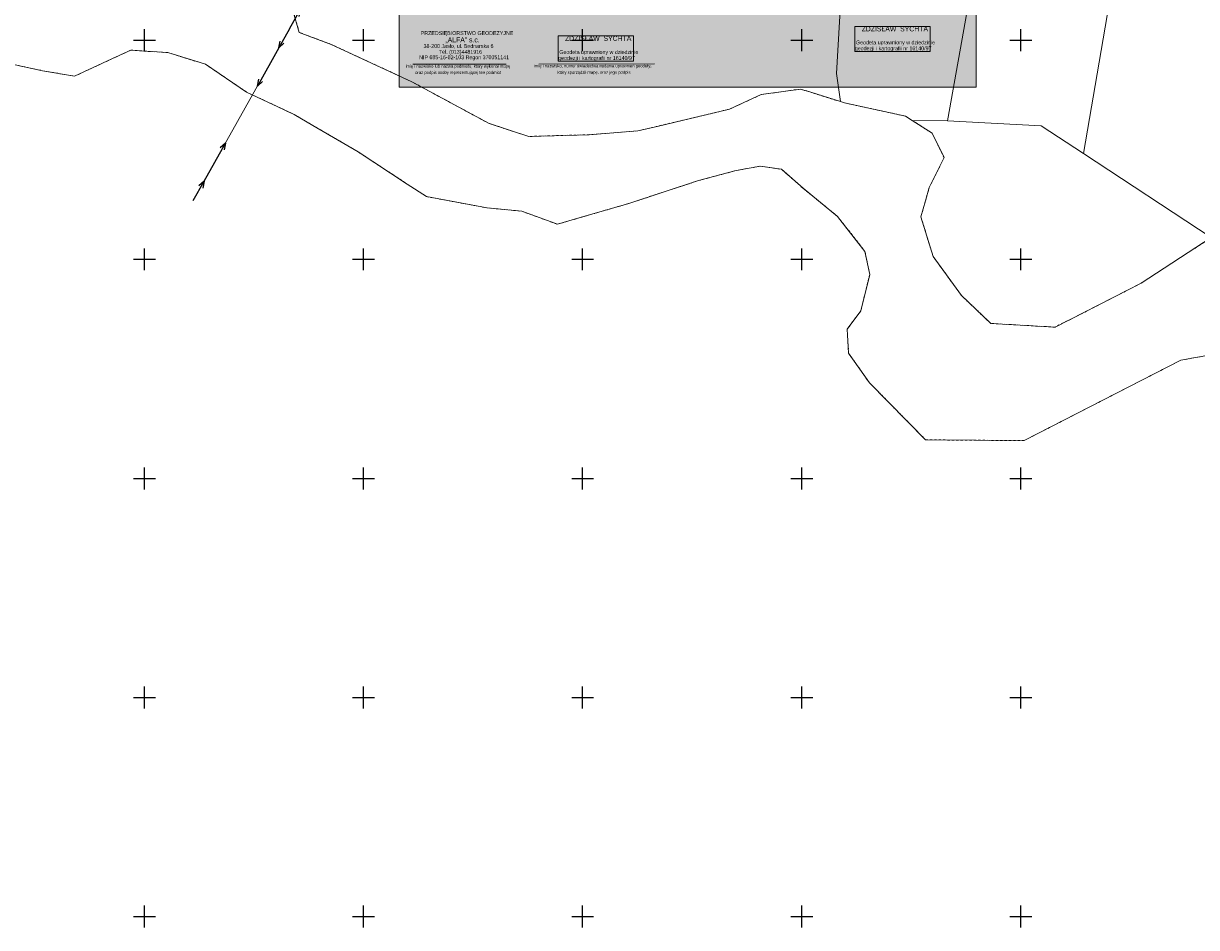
# Model space of a CAD drawing. Header units: metres. Extents: x 7523615 to 7533948, y 5492686 to 5502120.
# Tile 91 of 256: x 7529372 to 7529640, y 5497698 to 5497904. Entities that reach past the tile are written whole.
import ezdxf
from ezdxf.enums import TextEntityAlignment as Align

# ---------------------------------------------------------------- set-up
doc = ezdxf.new("R2010")
doc.units = ezdxf.units.M
for name, pattern in [('219-500', [0]), ('egug-500', [1, 0.5, -0.5]), ('suep_nn_500', [0])]:
    doc.linetypes.add(name, pattern=pattern)
doc.layers.get('0').update_dxf_attribs({"color": 2, "lineweight": 5})
doc.styles.get("Standard").update_dxf_attribs({"font": 'Working1250', "width": 0.75})

# ---------------------------------------------------------------- blocks, each defined once
blk = doc.blocks.new('203')
at = {"linetype": 'Continuous', "lineweight": 0}
h = blk.add_hatch(color=0, dxfattribs=at)
edge = h.paths.add_edge_path()
edge.add_arc((0, 0), 0.045, 0, 360)
blk = doc.blocks.new('SUEP1')
at = {"color": 0, "linetype": 'Continuous'}
for p, q in [((0, 0), (5, 0)), ((5, 0), (3.5, 0.5)), ((5, 0), (3.5, -0.5)), ((5, 0), (15, 0)), ((15, 0), (13.5, 0.5)), ((15, 0), (13.5, -0.5))]:
    blk.add_line(p, q, dxfattribs=at)
blk = doc.blocks.new('RAMKA500K')
at = {"color": 0}
for p, q in [((0, 247.5), (0, 250)), ((0, 250), (2.5, 250)), ((197.5, 250), (202.5, 250)), ((200, 247.5), (200, 250)), ((247.5, 250), (252.5, 250)), ((250, 247.5), (250, 250)), ((297.5, 250), (302.5, 250)), ((300, 247.5), (300, 250)), ((347.5, 250), (352.5, 250)), ((350, 247.5), (350, 250)), ((397.5, 250), (400, 250)), ((400, 247.5), (400, 250)), ((0, 197.5), (0, 202.5)), ((200, 197.5), (200, 202.5)), ((250, 197.5), (250, 202.5)), ((300, 197.5), (300, 202.5)), ((350, 197.5), (350, 202.5)), ((400, 197.5), (400, 202.5)), ((0, 200), (2.5, 200)), ((197.5, 200), (202.5, 200)), ((247.5, 200), (252.5, 200)), ((297.5, 200), (302.5, 200)), ((347.5, 200), (352.5, 200)), ((397.5, 200), (400, 200)), ((0, 147.5), (0, 152.5)), ((0, 150), (2.5, 150)), ((197.5, 150), (202.5, 150)), ((200, 147.5), (200, 152.5)), ((247.5, 150), (252.5, 150)), ((250, 147.5), (250, 152.5)), ((297.5, 150), (302.5, 150)), ((300, 147.5), (300, 152.5)), ((347.5, 150), (352.5, 150)), ((350, 147.5), (350, 152.5)), ((397.5, 150), (400, 150)), ((400, 147.5), (400, 152.5)), ((0, 97.5), (0, 102.5)), ((200, 97.5), (200, 102.5)), ((250, 97.5), (250, 102.5)), ((300, 97.5), (300, 102.5)), ((350, 97.5), (350, 102.5)), ((400, 97.5), (400, 102.5)), ((0, 100), (2.5, 100)), ((197.5, 100), (202.5, 100)), ((247.5, 100), (252.5, 100)), ((297.5, 100), (302.5, 100)), ((347.5, 100), (352.5, 100)), ((397.5, 100), (400, 100)), ((0, 47.5), (0, 52.5)), ((200, 47.5), (200, 52.5)), ((250, 47.5), (250, 52.5)), ((300, 47.5), (300, 52.5)), ((350, 47.5), (350, 52.5)), ((400, 47.5), (400, 52.5)), ((0, 50), (2.5, 50)), ((197.5, 50), (202.5, 50)), ((247.5, 50), (252.5, 50)), ((297.5, 50), (302.5, 50)), ((347.5, 50), (352.5, 50)), ((397.5, 50), (400, 50)), ((0, 0), (0, 2.5)), ((0, 0), (2.5, 0)), ((197.5, 0), (202.5, 0)), ((200, 0), (200, 2.5)), ((247.5, 0), (252.5, 0)), ((250, 0), (250, 2.5)), ((297.5, 0), (302.5, 0)), ((300, 0), (300, 2.5)), ((347.5, 0), (352.5, 0)), ((350, 0), (350, 2.5)), ((397.5, 0), (400, 0)), ((400, 0), (400, 2.5))]:
    blk.add_line(p, q, dxfattribs=at)

msp = doc.modelspace()

# ---------------------------------------------------------------- hatches: boundary and pattern name
at = {"layer": 'Pieczątka na wyrysie', "linetype": 'CONTINUOUS', "lineweight": 13}
for points in [[(7529458.1, 5497889.28), (7529458.1, 5497934.48), (7529589.8, 5497934.48), (7529589.77, 5497889.28)], [(7529562.11, 5497897.41), (7529579.29, 5497897.41), (7529579.29, 5497903.16), (7529562.11, 5497903.16)], [(7529494.42, 5497895.22), (7529511.59, 5497895.22), (7529511.59, 5497900.97), (7529494.42, 5497900.97)]]:
    msp.add_hatch(color=0, dxfattribs=at).paths.add_polyline_path(points)

# ---------------------------------------------------------------- linework, layer by layer
at = {"layer": '218-kontur użytku gruntowego', "color": 7, "linetype": 'egug-500', "lineweight": 18, "flags": 128}
for points in [[(7529435.33, 5497901.78), (7529433.89, 5497906.82)], [(7529442.62, 5497899.06), (7529435.33, 5497901.78)], [(7529392.56, 5497895.75), (7529396.88, 5497897.73)], [(7529396.88, 5497897.73), (7529405.32, 5497897.16)], [(7529461.04, 5497890.51), (7529442.62, 5497899.06)], [(7529384.06, 5497891.79), (7529392.56, 5497895.75)], [(7529405.32, 5497897.16), (7529413.95, 5497894.51)], [(7529371.23, 5497894.22), (7529372.92, 5497893.86)], [(7529372.92, 5497893.86), (7529376.77, 5497893.04)], [(7529376.77, 5497893.04), (7529384.06, 5497891.79)], [(7529413.95, 5497894.51), (7529423.33, 5497888.15)], [(7529478.65, 5497880.99), (7529461.04, 5497890.51)], [(7529423.33, 5497888.15), (7529434.14, 5497883.07)], [(7529540.74, 5497887.59), (7529533.55, 5497884.27)], [(7529549.75, 5497888.85), (7529540.74, 5497887.59)], [(7529552.09, 5497888.11), (7529549.75, 5497888.85)], [(7529558.87, 5497885.98), (7529552.09, 5497888.11)], [(7529533.55, 5497884.27), (7529517.28, 5497880.42)], [(7529559.79, 5497885.69), (7529558.87, 5497885.98)], [(7529573.65, 5497882.69), (7529559.79, 5497885.69)], [(7529434.14, 5497883.07), (7529438.44, 5497880.56)], [(7529575.2, 5497881.7), (7529573.65, 5497882.69)], [(7529579.73, 5497878.81), (7529575.2, 5497881.7)], [(7529438.44, 5497880.56), (7529448.77, 5497874.53)], [(7529487.75, 5497878.04), (7529478.65, 5497880.99)], [(7529512.58, 5497879.31), (7529501.51, 5497878.44)], [(7529517.28, 5497880.42), (7529512.58, 5497879.31)], [(7529582.5, 5497873.2), (7529579.73, 5497878.81)], [(7529501.51, 5497878.44), (7529487.75, 5497878.04)], [(7529448.77, 5497874.53), (7529455.74, 5497869.95)], [(7529535.04, 5497870.26), (7529540.59, 5497871.28)], [(7529540.59, 5497871.28), (7529545.42, 5497870.54)], [(7529579.1, 5497866.36), (7529582.5, 5497873.2)], [(7529455.74, 5497869.95), (7529459.97, 5497867.18)], [(7529510.51, 5497862.74), (7529526.43, 5497867.96)], [(7529526.43, 5497867.96), (7529535.04, 5497870.26)], [(7529545.42, 5497870.54), (7529550.3, 5497866.2)], [(7529459.97, 5497867.18), (7529464.36, 5497864.3)], [(7529550.3, 5497866.2), (7529555.58, 5497861.91)], [(7529578.23, 5497863.32), (7529579.1, 5497866.36)], [(7529464.36, 5497864.3), (7529478.24, 5497861.73)], [(7529499.41, 5497859.51), (7529510.51, 5497862.74)], [(7529577.2, 5497859.72), (7529578.23, 5497863.32)], [(7529478.24, 5497861.73), (7529486.1, 5497860.98)], [(7529486.1, 5497860.98), (7529494.23, 5497858)], [(7529555.58, 5497861.91), (7529558.17, 5497859.8)], [(7529494.23, 5497858), (7529499.41, 5497859.51)], [(7529558.17, 5497859.8), (7529564.42, 5497851.82)], [(7529579.97, 5497850.65), (7529577.2, 5497859.72)], [(7529643.44, 5497854.96), (7529627.48, 5497844.57)], [(7529564.42, 5497851.82), (7529565.51, 5497846.54)], [(7529586.47, 5497841.73), (7529579.97, 5497850.65)], [(7529565.51, 5497846.54), (7529563.47, 5497838.22)], [(7529627.48, 5497844.57), (7529607.82, 5497834.52)], [(7529593.14, 5497835.37), (7529586.47, 5497841.73)], [(7529563.47, 5497838.22), (7529560.36, 5497834.02)], [(7529560.36, 5497834.02), (7529560.7, 5497828.55)], [(7529607.82, 5497834.52), (7529593.14, 5497835.37)], [(7529636.48, 5497826.97), (7529657.75, 5497830.76)], [(7529560.7, 5497828.55), (7529565.44, 5497821.84)], [(7529600.79, 5497808.63), (7529636.48, 5497826.97)], [(7529565.44, 5497821.84), (7529572.62, 5497814.54)], [(7529572.62, 5497814.54), (7529578.26, 5497808.8)], [(7529578.26, 5497808.8), (7529588.29, 5497808.72)], [(7529588.29, 5497808.72), (7529600.79, 5497808.63)]]:
    msp.add_lwpolyline(points, dxfattribs=at)
at = {"layer": '219-działka ewidencyjna', "color": 3, "linetype": '219-500', "lineweight": 18, "flags": 128}
for points in [[(7529583.25, 5497881.58), (7529600.67, 5497979.14)], [(7529614.32, 5497874.11), (7529631.37, 5497973.56)], [(7529557.96, 5497892.37), (7529559.65, 5497922.6)], [(7529433.89, 5497906.82), (7529435.33, 5497901.78)], [(7529435.33, 5497901.78), (7529442.62, 5497899.06)], [(7529392.56, 5497895.75), (7529396.88, 5497897.73)], [(7529396.88, 5497897.73), (7529405.32, 5497897.16)], [(7529442.62, 5497899.06), (7529461.04, 5497890.51)], [(7529367.75, 5497894.97), (7529372.92, 5497893.86)], [(7529384.06, 5497891.79), (7529392.56, 5497895.75)], [(7529405.32, 5497897.16), (7529413.95, 5497894.51)], [(7529372.92, 5497893.86), (7529376.77, 5497893.04)], [(7529376.77, 5497893.04), (7529384.06, 5497891.79)], [(7529413.95, 5497894.51), (7529423.33, 5497888.15)], [(7529557.96, 5497892.37), (7529558.87, 5497885.98)], [(7529461.04, 5497890.51), (7529478.65, 5497880.99)], [(7529423.33, 5497888.15), (7529434.14, 5497883.07)], [(7529533.55, 5497884.27), (7529540.74, 5497887.59)], [(7529540.74, 5497887.59), (7529549.75, 5497888.85)], [(7529549.75, 5497888.85), (7529552.09, 5497888.11)], [(7529552.09, 5497888.11), (7529558.87, 5497885.98)], [(7529517.28, 5497880.42), (7529533.55, 5497884.27)], [(7529558.87, 5497885.98), (7529559.79, 5497885.69)], [(7529559.79, 5497885.69), (7529573.65, 5497882.69)], [(7529434.14, 5497883.07), (7529438.44, 5497880.56)], [(7529573.65, 5497882.69), (7529575.2, 5497881.7)], [(7529575.2, 5497881.7), (7529579.73, 5497878.81)], [(7529583.25, 5497881.58), (7529575.2, 5497881.7)], [(7529583.25, 5497881.58), (7529604.67, 5497880.45)], [(7529438.44, 5497880.56), (7529448.77, 5497874.53)], [(7529478.65, 5497880.99), (7529487.75, 5497878.04)], [(7529501.51, 5497878.44), (7529512.58, 5497879.31)], [(7529512.58, 5497879.31), (7529517.28, 5497880.42)], [(7529579.73, 5497878.81), (7529582.5, 5497873.2)], [(7529604.67, 5497880.45), (7529614.32, 5497874.11)], [(7529487.75, 5497878.04), (7529501.51, 5497878.44)], [(7529448.77, 5497874.53), (7529459.97, 5497867.18)], [(7529614.32, 5497874.11), (7529643.44, 5497854.96)], [(7529535.04, 5497870.26), (7529540.59, 5497871.28)], [(7529540.59, 5497871.28), (7529545.42, 5497870.54)], [(7529579.1, 5497866.36), (7529582.5, 5497873.2)], [(7529510.51, 5497862.74), (7529526.43, 5497867.96)], [(7529526.43, 5497867.96), (7529535.04, 5497870.26)], [(7529545.42, 5497870.54), (7529550.3, 5497866.2)], [(7529459.97, 5497867.18), (7529464.36, 5497864.3)], [(7529550.3, 5497866.2), (7529555.58, 5497861.91)], [(7529578.23, 5497863.32), (7529579.1, 5497866.36)], [(7529464.36, 5497864.3), (7529478.24, 5497861.73)], [(7529499.41, 5497859.51), (7529510.51, 5497862.74)], [(7529577.2, 5497859.72), (7529578.23, 5497863.32)], [(7529478.24, 5497861.73), (7529486.1, 5497860.98)], [(7529486.1, 5497860.98), (7529494.23, 5497858)], [(7529555.58, 5497861.91), (7529558.17, 5497859.8)], [(7529494.23, 5497858), (7529499.41, 5497859.51)], [(7529558.17, 5497859.8), (7529564.42, 5497851.82)], [(7529577.2, 5497859.72), (7529579.97, 5497850.65)], [(7529643.44, 5497854.96), (7529627.48, 5497844.57)], [(7529564.42, 5497851.82), (7529565.51, 5497846.54)], [(7529579.97, 5497850.65), (7529586.47, 5497841.73)], [(7529563.47, 5497838.22), (7529565.51, 5497846.54)], [(7529607.82, 5497834.52), (7529627.48, 5497844.57)], [(7529586.47, 5497841.73), (7529593.14, 5497835.37)], [(7529560.36, 5497834.02), (7529563.47, 5497838.22)], [(7529560.36, 5497834.02), (7529560.7, 5497828.55)], [(7529593.14, 5497835.37), (7529607.82, 5497834.52)], [(7529636.48, 5497826.97), (7529657.75, 5497830.76)], [(7529560.7, 5497828.55), (7529565.44, 5497821.84)], [(7529600.79, 5497808.63), (7529636.48, 5497826.97)], [(7529565.44, 5497821.84), (7529578.26, 5497808.8)], [(7529578.26, 5497808.8), (7529600.79, 5497808.63)]]:
    msp.add_lwpolyline(points, dxfattribs=at)
at = {"layer": 'Pieczątka na wyrysie', "color": 7, "linetype": 'CONTINUOUS', "lineweight": 13, "flags": 128}
msp.add_lwpolyline([(7529458.1, 5497889.28), (7529458.1, 5497934.48), (7529589.8, 5497934.48), (7529589.77, 5497889.28)], close=True, dxfattribs=at)
at = {"layer": 'Pieczątka na wyrysie', "color": 0, "linetype": 'CONTINUOUS', "lineweight": 13, "flags": 128}
for points in [[(7529562.11, 5497897.41), (7529579.29, 5497897.41), (7529579.29, 5497903.16), (7529562.11, 5497903.16)], [(7529494.42, 5497895.22), (7529511.59, 5497895.22), (7529511.59, 5497900.97), (7529494.42, 5497900.97)]]:
    msp.add_lwpolyline(points, close=True, dxfattribs=at)
at = {"layer": 'Pieczątka na wyrysie', "color": 7, "linetype": 'CONTINUOUS', "lineweight": 13, "flags": 128}
for points in [[(7529461.22, 5497894.51), (7529482.53, 5497894.54)], [(7529490.03, 5497894.55), (7529516.38, 5497894.59)]]:
    msp.add_lwpolyline(points, dxfattribs=at)
at = {"layer": 'przewód elektroenergetyczny niskiego napięcia', "color": 1, "linetype": 'suep_nn_500', "lineweight": 18, "flags": 128}
for points in [[(7529454.52, 5497940.35), (7529433.11, 5497902.62)], [(7529433.11, 5497902.62), (7529411.16, 5497863.44)], [(7529411.16, 5497863.44), (7529433.11, 5497902.62)]]:
    msp.add_lwpolyline(points, dxfattribs=at)

# ---------------------------------------------------------------- block references
at = {"layer": '203-punkt graniczny', "color": 3, "linetype": 'CONTINUOUS', "lineweight": 18}
for p in [(7529435.33, 5497901.78), (7529396.88, 5497897.73), (7529442.62, 5497899.06), (7529392.56, 5497895.75), (7529405.32, 5497897.16), (7529372.92, 5497893.86), (7529376.77, 5497893.04), (7529413.95, 5497894.51), (7529557.96, 5497892.37), (7529384.06, 5497891.79), (7529461.04, 5497890.51), (7529423.33, 5497888.15), (7529540.74, 5497887.59), (7529549.75, 5497888.85), (7529552.09, 5497888.11), (7529533.55, 5497884.27), (7529558.87, 5497885.98), (7529559.79, 5497885.69), (7529434.14, 5497883.07), (7529573.65, 5497882.69), (7529575.2, 5497881.7), (7529583.25, 5497881.58), (7529438.44, 5497880.56), (7529478.65, 5497880.99), (7529512.58, 5497879.31), (7529517.28, 5497880.42), (7529579.73, 5497878.81), (7529604.67, 5497880.45), (7529487.75, 5497878.04), (7529501.51, 5497878.44), (7529448.77, 5497874.53), (7529614.32, 5497874.11), (7529540.59, 5497871.28), (7529582.5, 5497873.2), (7529526.43, 5497867.96), (7529535.04, 5497870.26), (7529545.42, 5497870.54), (7529459.97, 5497867.18), (7529550.3, 5497866.2), (7529579.1, 5497866.36), (7529464.36, 5497864.3), (7529510.51, 5497862.74), (7529578.23, 5497863.32), (7529478.24, 5497861.73), (7529486.1, 5497860.98), (7529555.58, 5497861.91), (7529494.23, 5497858), (7529499.41, 5497859.51), (7529558.17, 5497859.8), (7529577.2, 5497859.72), (7529564.42, 5497851.82), (7529579.97, 5497850.65), (7529565.51, 5497846.54), (7529627.48, 5497844.57), (7529586.47, 5497841.73), (7529563.47, 5497838.22), (7529560.36, 5497834.02), (7529593.14, 5497835.37), (7529607.82, 5497834.52), (7529560.7, 5497828.55), (7529636.48, 5497826.97), (7529565.44, 5497821.84), (7529578.26, 5497808.8), (7529600.79, 5497808.63)]:
    msp.add_blockref('203', p, dxfattribs=at)
at = {"layer": 'przewód elektroenergetyczny niskiego napięcia', "color": 1, "linetype": 'CONTINUOUS', "lineweight": 18}
for p, rotation in [((7529433.11, 5497902.62), 60.427), ((7529433.11, 5497902.62), 240.741), ((7529411.16, 5497863.44), 60.741)]:
    msp.add_blockref('SUEP1', p, dxfattribs=dict(at, rotation=rotation))
at = {"layer": 'Wstawianie ramki sekcyjnej z opisem', "color": 7, "linetype": 'CONTINUOUS', "lineweight": 13}
for p in [(7529200, 5497750), (7529600, 5497750), (7529200, 5497500), (7529600, 5497500)]:
    msp.add_blockref('RAMKA500K', p, dxfattribs=at)

# ---------------------------------------------------------------- texts
at = {"layer": 'Pieczątka na wyrysie', "color": 172, "linetype": 'CONTINUOUS', "lineweight": 25, "width": 0.903}
for s, p in [('ZDZISŁAW  SYCHTA', (7529563.67, 5497902.02)), ('„ALFA” s.c.', (7529468.68, 5497899.52)), ('ZDZISŁAW  SYCHTA', (7529495.97, 5497899.84))]:
    msp.add_text(s, height=1.137, dxfattribs=at).set_placement(p)
at = {"layer": 'Pieczątka na wyrysie', "color": 172, "linetype": 'CONTINUOUS', "lineweight": 13, "width": 0.903}
for s, p in [('PRZEDSIĘBIORSTWO GEODEZYJNE', (7529463.07, 5497901.2)), ('38-200 Jasło, ul. Bednarska 6', (7529463.7, 5497898.24)), ('Tel. (013)4481916', (7529467.2, 5497896.92)), ('Geodeta uprawniony w dziedzinie', (7529494.68, 5497896.87)), ('geodezji i kartografii nr 16140/97', (7529562.11, 5497897.7)), ('Geodeta uprawniony w dziedzinie', (7529562.38, 5497899.06)), ('NIP 685-16-82-103 Regon 370351141', (7529462.7, 5497895.67)), ('geodezji i kartografii nr 16140/97', (7529494.42, 5497895.51))]:
    msp.add_text(s, height=0.875, dxfattribs=at).set_placement(p)
at = {"layer": 'Pieczątka na wyrysie', "color": 7, "linetype": 'CONTINUOUS', "lineweight": 18, "width": 0.796}
for s, rotation, p in [('imię i nazwisko lub nazwa podmiotu, który wykonał mapę', 0.076, (7529471.54, 5497894.44)), ('oraz podpis osoby reprezentującej ten podmiot', 0.057, (7529471.58, 5497893)), ('imię i nazwisko, numer świadectwa nadania uprawnień geodety,', 0.079, (7529502.31, 5497894.51)), ('który sporządził mapę, oraz jego podpis', 0.079, (7529502.59, 5497893.04))]:
    msp.add_text(s, height=0.71, rotation=rotation, dxfattribs=at).set_placement(p, align=Align.TOP_CENTER)

doc.saveas('drawing.dxf')
